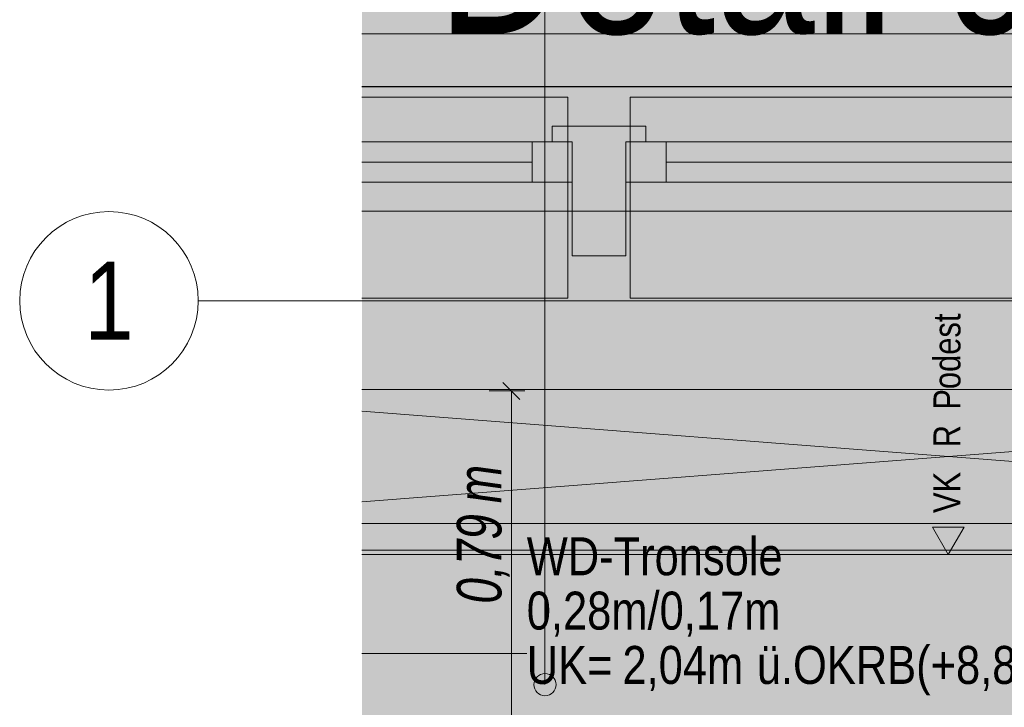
# Model space of a CAD drawing. Extents: x -620 to 3480, y 62 to 1102.
# Tile 77 of 256: x -570 to -526, y 973 to 1003. Entities that reach past the tile are written whole.
import ezdxf
from ezdxf.enums import TextEntityAlignment as Align
from ezdxf.lldxf.tags import DXFTag

# ---------------------------------------------------------------- set-up
doc = ezdxf.new("R2010")
doc.units = 0
doc.layers.get('0').update_dxf_attribs({"lineweight": 13})
for name, color, linetype, lineweight, true_color in [('30 -33 Aussenwände- 7 Fassade_ Elemente', 7, 'Continuous', 9, 0x00aacc), ('30 -34 Innenwände- 11 Durchbruch', 4, 'Continuous', 9, 0x00ffff), ('30 -35 Decken- 1 Konstruktion-Träger- Stahlbeton', 7, 'grob-A06G9SLJ8I', 13, 0x33aa00), ('30 -35 Decken- 2.1 Treppen Innen 2D', 7, 'Continuous', 9, 0x599559), ('70 -75 Raumstempel-2 Verweislinie', 1, 'Continuous', 9, 0xff0000), ('E_Aussparung Bemaßung', 5, 'Continuous', 9, 0x0000ff), ('E_Leerrohr_Detailnummer', 1, 'Continuous', 25, 0xff0000), ('iwb_Layout BA_Markierung', 7, 'Continuous', 9, 0xbadcdc), ('iwb_Schraffur_Unterzug', 7, 'Continuous', 5, 0xffffcc)]:
    doc.layers.add(name, color=color, linetype=linetype, lineweight=lineweight, true_color=true_color)
for name, color, linetype, lineweight in [('30 -35 Decken -1 Treppe -Schnitt', 7, 'Continuous', 50), ('70 -71 Achsen- 1 Gebäudeachsen', 7, 'STRICHPUNKT2-A06G9SLK8I', 18), ('iwb_Layout Achsbezeichung', 7, 'Continuous', 13), ('Keine', 7, 'Continuous', 9)]:
    doc.layers.add(name, color=color, linetype=linetype, lineweight=lineweight)
doc.styles.get("Standard").update_dxf_attribs({"font": 'ARIALN.TTF'})
tags = doc.linetypes.add('fein_strichliert-A06G9SLL8I', pattern=[4, 1, -2, 1]).pattern_tags.tags
tags[8:9] = [DXFTag(74, 4), DXFTag(75, 0), DXFTag(340, '0'), DXFTag(46, 0.0), DXFTag(50, 0.0), DXFTag(44, 0.0), DXFTag(45, 0.0)]
tags[6:7] = [DXFTag(74, 4), DXFTag(75, 0), DXFTag(340, '0'), DXFTag(46, 0.0), DXFTag(50, 0.0), DXFTag(44, 0.0), DXFTag(45, 0.0)]
tags[4:5] = [DXFTag(74, 4), DXFTag(75, 0), DXFTag(340, '0'), DXFTag(46, 0.0), DXFTag(50, 0.0), DXFTag(44, 0.0), DXFTag(45, 0.0)]
tags = doc.linetypes.add('grob-A06G9SLJ8I', pattern=[14, 3, -8, 3]).pattern_tags.tags
tags[8:9] = [DXFTag(74, 4), DXFTag(75, 0), DXFTag(340, '0'), DXFTag(46, 0.0), DXFTag(50, 0.0), DXFTag(44, 0.0), DXFTag(45, 0.0)]
tags[6:7] = [DXFTag(74, 4), DXFTag(75, 0), DXFTag(340, '0'), DXFTag(46, 0.0), DXFTag(50, 0.0), DXFTag(44, 0.0), DXFTag(45, 0.0)]
tags[4:5] = [DXFTag(74, 4), DXFTag(75, 0), DXFTag(340, '0'), DXFTag(46, 0.0), DXFTag(50, 0.0), DXFTag(44, 0.0), DXFTag(45, 0.0)]
tags = doc.linetypes.add('STRICHPUNKT2', pattern=[12.7, 6.35, -3.175, 0, -3.175]).pattern_tags.tags
tags[10:11] = [DXFTag(74, 4), DXFTag(75, 0), DXFTag(340, '0'), DXFTag(46, 0.0), DXFTag(50, 0.0), DXFTag(44, 0.0), DXFTag(45, 0.0)]
tags[8:9] = [DXFTag(74, 4), DXFTag(75, 0), DXFTag(340, '0'), DXFTag(46, 0.0), DXFTag(50, 0.0), DXFTag(44, 0.0), DXFTag(45, 0.0)]
tags[6:7] = [DXFTag(74, 4), DXFTag(75, 0), DXFTag(340, '0'), DXFTag(46, 0.0), DXFTag(50, 0.0), DXFTag(44, 0.0), DXFTag(45, 0.0)]
tags[4:5] = [DXFTag(74, 4), DXFTag(75, 0), DXFTag(340, '0'), DXFTag(46, 0.0), DXFTag(50, 0.0), DXFTag(44, 0.0), DXFTag(45, 0.0)]
tags = doc.linetypes.add('STRICHPUNKT2-A06G9SLK8I', pattern=[12.7, 6.35, -3.175, 0, -3.175]).pattern_tags.tags
tags[10:11] = [DXFTag(74, 4), DXFTag(75, 0), DXFTag(340, '0'), DXFTag(46, 0.0), DXFTag(50, 0.0), DXFTag(44, 0.0), DXFTag(45, 0.0)]
tags[8:9] = [DXFTag(74, 4), DXFTag(75, 0), DXFTag(340, '0'), DXFTag(46, 0.0), DXFTag(50, 0.0), DXFTag(44, 0.0), DXFTag(45, 0.0)]
tags[6:7] = [DXFTag(74, 4), DXFTag(75, 0), DXFTag(340, '0'), DXFTag(46, 0.0), DXFTag(50, 0.0), DXFTag(44, 0.0), DXFTag(45, 0.0)]
tags[4:5] = [DXFTag(74, 4), DXFTag(75, 0), DXFTag(340, '0'), DXFTag(46, 0.0), DXFTag(50, 0.0), DXFTag(44, 0.0), DXFTag(45, 0.0)]

# ---------------------------------------------------------------- blocks, each defined once
blk = doc.blocks.new('Polygon-A06G9SL98I')
at = {"color": 0, "linetype": 'ByBlock', "lineweight": -2, "ltscale": 0.13}
blk.add_solid([(-490.312, 86.033), (-554.534, 85.862), (-490.147, 1071.438), (-554.534, 1071.438)], dxfattribs=at)
blk = doc.blocks.new('Referenz-A06G9SLM8I')
at = {"layer": '30 -33 Aussenwände- 7 Fassade_ Elemente', "color": 0, "linetype": 'Continuous', "lineweight": -2, "ltscale": 0.13}
for p, q in [((-488.404, 1002.844), (-554.534, 1002.844)), ((-541.804, 998.704), (-546.004, 998.704)), ((-546.004, 998.704), (-546.004, 998.004)), ((-541.804, 998.004), (-541.804, 998.704)), ((-554.534, 998.004), (-545.104, 998.004)), ((-546.904, 998.004), (-545.104, 998.004)), ((-546.904, 996.204), (-546.904, 998.004)), ((-546.004, 998.004), (-545.104, 998.004)), ((-545.104, 998.004), (-545.104, 996.204)), ((-545.104, 998.004), (-545.104, 996.204)), ((-545.104, 998.004), (-545.104, 992.904)), ((-542.704, 998.004), (-518.304, 998.004)), ((-542.704, 998.004), (-540.904, 998.004)), ((-542.704, 992.904), (-542.704, 998.004)), ((-542.704, 996.204), (-542.704, 998.004)), ((-542.704, 998.004), (-541.804, 998.004)), ((-542.704, 996.204), (-542.704, 998.004)), ((-540.904, 998.004), (-540.904, 996.204)), ((-554.534, 997.104), (-546.904, 997.104)), ((-540.904, 997.104), (-519.904, 997.104)), ((-545.104, 996.204), (-554.534, 996.204)), ((-545.104, 996.204), (-546.904, 996.204)), ((-518.304, 996.204), (-542.704, 996.204)), ((-540.904, 996.204), (-542.704, 996.204)), ((-545.104, 992.904), (-542.704, 992.904)), ((-554.534, 986.904), (-491.504, 986.904))]:
    blk.add_line(p, q, dxfattribs=at)
at = {"layer": '30 -33 Aussenwände- 7 Fassade_ Elemente', "color": 0, "lineweight": -2}
for p, q in [((-554.534, 1000.004), (-545.304, 1000.004)), ((-545.304, 1000.004), (-545.304, 998.004)), ((-542.504, 998.004), (-542.504, 1000.004)), ((-542.504, 1000.004), (-518.304, 1000.004)), ((-554.534, 998.004), (-546.904, 998.004)), ((-545.304, 998.004), (-546.904, 998.004)), ((-546.904, 998.004), (-546.904, 996.204)), ((-545.304, 996.204), (-545.304, 998.004)), ((-542.504, 998.004), (-540.904, 998.004)), ((-542.504, 996.204), (-542.504, 998.004)), ((-540.904, 998.004), (-519.904, 998.004)), ((-540.904, 998.004), (-540.904, 996.204)), ((-546.904, 997.104), (-554.534, 997.104)), ((-519.904, 997.104), (-540.904, 997.104)), ((-546.904, 996.204), (-554.534, 996.204)), ((-546.904, 996.204), (-545.304, 996.204)), ((-545.304, 991.004), (-545.304, 996.204)), ((-542.504, 996.204), (-542.504, 991.004)), ((-540.904, 996.204), (-542.504, 996.204)), ((-519.904, 996.204), (-540.904, 996.204)), ((-554.534, 991.004), (-545.304, 991.004)), ((-542.504, 991.004), (-518.304, 991.004))]:
    blk.add_line(p, q, dxfattribs=at)
at = {"layer": '30 -34 Innenwände- 11 Durchbruch', "color": 0, "linetype": 'Continuous', "lineweight": -2, "ltscale": 0.13}
blk.add_line((-554.534, 975.074), (-547.144, 975.074), dxfattribs=at)
at = {"layer": '30 -35 Decken -1 Treppe -Schnitt', "color": 0, "lineweight": -2}
for p, q in [((-554.534, 980.904), (-489.504, 980.904)), ((-489.504, 979.704), (-554.534, 979.704))]:
    blk.add_line(p, q, dxfattribs=at)
at = {"layer": '30 -35 Decken- 1 Konstruktion-Träger- Stahlbeton', "color": 0, "lineweight": -2}
for p, q in [((3.996, 994.904), (-554.534, 994.904)), ((3.996, 986.904), (-554.534, 986.904))]:
    blk.add_line(p, q, dxfattribs=at)
at = {"layer": '30 -35 Decken- 2.1 Treppen Innen 2D', "color": 0, "linetype": 'grob-A06G9SLJ8I', "lineweight": -2, "ltscale": 0.13}
for p, q in [((-528.966, 980.739), (-528.254, 979.504)), ((-527.541, 980.739), (-528.966, 980.739)), ((-528.254, 979.504), (-527.541, 980.739)), ((-489.504, 979.504), (-554.534, 979.504))]:
    blk.add_line(p, q, dxfattribs=at)
at = {"layer": '30 -35 Decken- 2.1 Treppen Innen 2D', "color": 0, "lineweight": -2}
blk.add_line((-489.504, 979.504), (-554.534, 979.504), dxfattribs=at)
at = {"layer": '70 -71 Achsen- 1 Gebäudeachsen', "color": 0, "linetype": 'STRICHPUNKT2-A06G9SLK8I', "lineweight": -2, "ltscale": 0.13}
blk.add_line((-554.534, 990.884), (92.907, 990.884), dxfattribs=at)
at = {"layer": '70 -75 Raumstempel-2 Verweislinie', "color": 0, "linetype": 'Continuous', "lineweight": -2, "ltscale": 0.13}
blk.add_line((-546.327, 1065.585), (-546.327, 973.677), dxfattribs=at)
at = {"layer": '70 -75 Raumstempel-2 Verweislinie', "color": 0, "linetype": 'ByBlock', "lineweight": -2, "ltscale": 0.13}
blk.add_circle((-546.327, 973.677), 0.5, dxfattribs=at)
at = {"layer": 'Keine', "color": 0, "linetype": 'fein_strichliert-A06G9SLL8I', "lineweight": -2, "ltscale": 0.13}
for p, q in [((-554.534, 981.87), (-489.504, 986.904)), ((-489.504, 980.904), (-554.534, 985.939))]:
    blk.add_line(p, q, dxfattribs=at)
at = {"layer": '30 -34 Innenwände- 11 Durchbruch', "color": 0, "linetype": 'Continuous', "lineweight": -2, "ltscale": 0.13, "char_height": 1.7, "attachment_point": 1}
for s, insert in [('{\\fArial Narrow;WD-Tronsole}', (-547.144, 980.281)), ('{\\fArial Narrow;0,28m/0,17m}', (-547.144, 977.845)), ('{\\fArial Narrow;UK=}', (-547.144, 975.41)), ('{\\fArial Narrow;2,04m}', (-542.857, 975.41)), ('{\\fArial Narrow;ü.OKRB(+8,85)}', (-536.835, 975.41))]:
    blk.add_mtext(s, dxfattribs=dict(at, insert=insert))
at = {"layer": '30 -35 Decken- 2.1 Treppen Innen 2D', "color": 0, "linetype": 'ByBlock', "lineweight": -2, "ltscale": 0.13, "char_height": 1.20826, "attachment_point": 1, "rotation": 90}
for s, insert in [('{\\fArial Narrow;Podest}', (-528.916, 986.002)), ('{\\fArial Narrow;R}', (-528.916, 984.317)), ('{\\fArial Narrow;VK}', (-528.916, 981.371))]:
    blk.add_mtext(s, dxfattribs=dict(at, insert=insert))
blk = doc.blocks.new('Referenz-A06G9SLO8I')
at = {"layer": 'iwb_Schraffur_Unterzug', "linetype": 'Continuous', "ltscale": 0.13}
for points in [[(-554.534, 994.884), (3.967, 994.884), (3.967, 986.884)], [(-554.534, 994.884), (3.967, 986.884), (-554.534, 993.736)], [(-554.534, 993.736), (3.967, 986.884), (-554.534, 986.884)]]:
    blk.add_solid(points, dxfattribs=at)
blk = doc.blocks.new('Polygon-A06G9SMA8I')
at = {"color": 0, "linetype": 'ByBlock', "lineweight": -2, "ltscale": 0.25}
blk.add_line((-554.534, 1000.488), (-473.272, 1000.488), dxfattribs=at)
blk = doc.blocks.new('Einzeiliger Text-A06G9SMC8I')
at = {"color": 0, "lineweight": -2, "insert": (-551.176, 1009.863), "char_height": 7, "attachment_point": 1}
blk.add_mtext('{\\fArial Narrow;Detail 9}', dxfattribs=at)
blk = doc.blocks.new('Maß-A06G9SO28I')
at = {"color": 0, "linetype": 'ByBlock', "lineweight": -2, "ltscale": 0.13}
for p, q in [((-548.215, 987.228), (-547.451, 986.464)), ((-547.233, 986.846), (-548.833, 986.846)), ((-547.833, 971.124), (-547.833, 986.846)), ((-548.215, 971.505), (-547.451, 970.742)), ((-547.233, 971.124), (-548.833, 971.124))]:
    blk.add_line(p, q, dxfattribs=at)
at = {"color": 0, "linetype": 'ByBlock', "lineweight": -2, "ltscale": 0.13, "char_height": 2, "attachment_point": 1, "rotation": 90}
for s, insert in [('{\\W0.9;\\fArial Narrow|b0|i1;m}', (-550.279, 981.811)), ('{\\W0.9;\\fArial Narrow|b0|i1;0,79 }', (-550.279, 977.307))]:
    blk.add_mtext(s, dxfattribs=dict(at, insert=insert))

msp = doc.modelspace()

# ---------------------------------------------------------------- linework, layer by layer
at = {"layer": 'iwb_Layout Achsbezeichung', "linetype": 'STRICHPUNKT2', "lineweight": 13, "ltscale": 0.39}
msp.add_line((-554.534, 990.884), (-561.87, 990.884), dxfattribs=at)
at = {"layer": 'iwb_Layout Achsbezeichung', "ltscale": 0.39}
msp.add_circle((-565.87, 990.884), 4, dxfattribs=at)

# ---------------------------------------------------------------- block references
at = {"color": 8, "lineweight": 13, "ltscale": 0.13, "true_color": 0x808080}
msp.add_blockref('Referenz-A06G9SLM8I', (0, 0), dxfattribs=at)
at = {"color": 8, "lineweight": 25, "ltscale": 0.25, "true_color": 0x808080}
msp.add_blockref('Referenz-A06G9SLO8I', (0, 0), dxfattribs=at)
at = {"layer": 'E_Aussparung Bemaßung', "ltscale": 0.13}
msp.add_blockref('Maß-A06G9SO28I', (0, 0), dxfattribs=at)
at = {"layer": 'E_Leerrohr_Detailnummer', "ltscale": 0.25}
for name in ['Einzeiliger Text-A06G9SMC8I', 'Polygon-A06G9SMA8I']:
    msp.add_blockref(name, (0, 0), dxfattribs=at)
at = {"layer": 'iwb_Layout BA_Markierung', "ltscale": 0.13}
msp.add_blockref('Polygon-A06G9SL98I', (0, 0), dxfattribs=at)

# ---------------------------------------------------------------- texts
at = {"layer": 'iwb_Layout Achsbezeichung', "ltscale": 0.39}
msp.add_text('1', height=3.5, dxfattribs=at).set_placement((-565.87, 990.884), align=Align.MIDDLE_CENTER)

doc.saveas('drawing.dxf')
